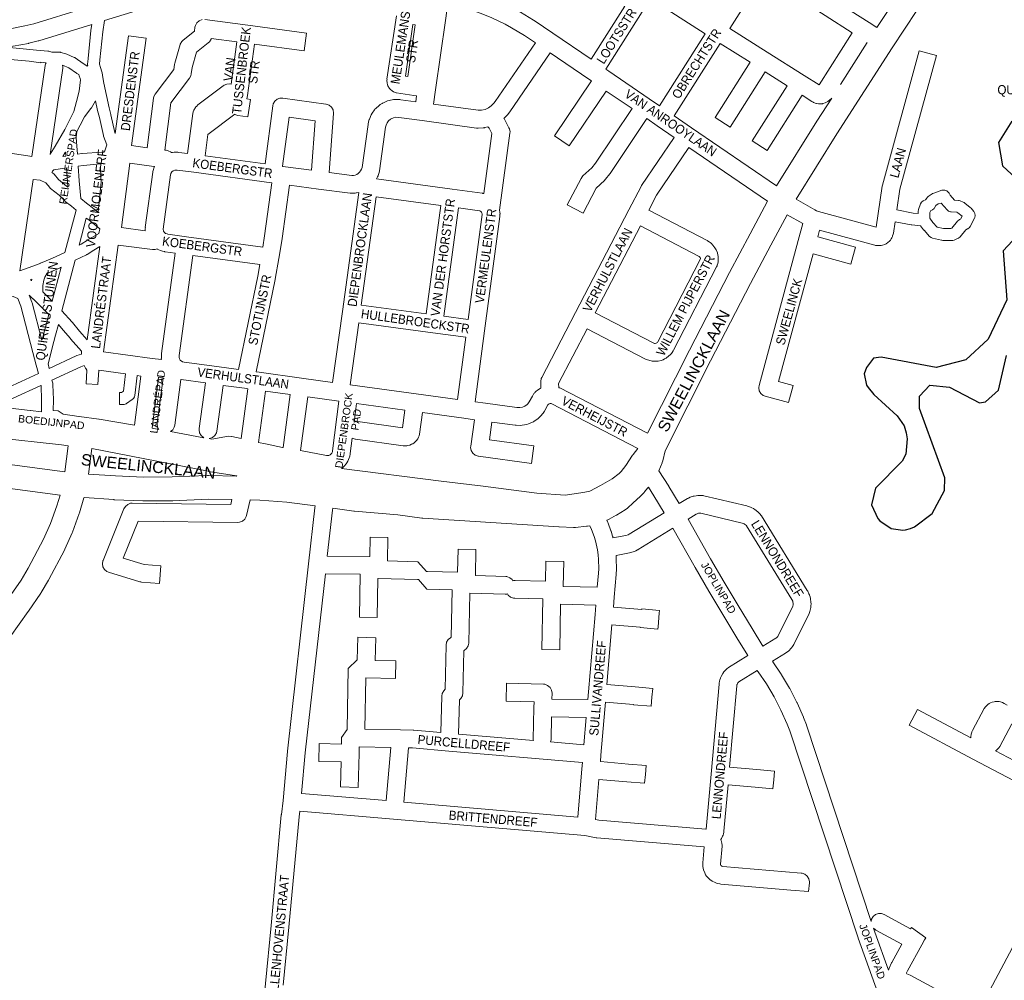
# Model space of a CAD drawing. Header units: metres. Extents: x 123817 to 142006, y 393105 to 406084.
# Tile 107 of 138: x 134650 to 135481, y 398729 to 399539. Entities that reach past the tile are written whole.
import ezdxf
from ezdxf.enums import TextEntityAlignment as Align

# ---------------------------------------------------------------- set-up
doc = ezdxf.new("R2010")
doc.units = ezdxf.units.M
doc.header["$MEASUREMENT"] = 0
doc.styles.add('Style-Arial', font='arial.ttf')

msp = doc.modelspace()

# ---------------------------------------------------------------- linework, layer by layer
at = {"color": 40, "linetype": 'Continuous', "lineweight": 0, "flags": 128}
for points in [[(135373.57, 399532.71), (135421.87, 399605.74), (135422.02, 399605.96), (135432.69, 399621.19), (135435.95, 399626.29), (135457.44, 399659.92), (135472.58, 399689.11)], [(135305.31, 399387.95), (135339.77, 399443.13), (135386.24, 399515.62), (135438.48, 399594.59), (135448.73, 399609.24)], [(135365.38, 399520.14), (135354, 399502.38), (135342.75, 399484.84)], [(135288.85, 399399.35), (135322.84, 399453.78), (135322.9, 399453.88), (135335.38, 399473.33)], [(135179.84, 399190.54), (135215.29, 399260.66), (135215.33, 399260.75), (135249.2, 399326.08), (135249.24, 399326.16), (135266.44, 399358.68), (135266.46, 399358.73), (135281.27, 399386.37)], [(135297.83, 399374.94), (135284.1, 399349.31), (135266.94, 399316.84), (135233.11, 399251.59), (135194.8, 399175.8), (135192.78, 399167.19), (135192.44, 399166.05), (135192.31, 399165.71), (135189.56, 399158.95)], [(134688.38, 399158.13), (134618.31, 399167.34), (134618.41, 399167.57), (134623.06, 399177.6), (134626.3, 399183.62), (134628.64, 399187.01), (134685.61, 399180.7), (134691.25, 399180.01), (134688.38, 399158.13)], [(134754.76, 399153.55), (134730.94, 399154.54), (134708.29, 399156.14), (134711.1, 399177.59), (134809.39, 399158.5), (134809.56, 399158.47), (134809.66, 399158.45), (134833.3, 399154.54), (134833.43, 399154.51), (134809.46, 399154.98), (134808.83, 399154.98), (134778.83, 399153.69), (134754.76, 399153.55)], [(135171.73, 399177.85), (135167.78, 399172.63), (135167.72, 399172.52), (135167.38, 399172.06), (135161.69, 399163.36), (135157.59, 399158.28), (135155.92, 399156.51), (135150.24, 399152.27), (135140.31, 399146.45), (135131.19, 399141.85), (135127.19, 399140.97), (135127.19, 399140.97), (135127.19, 399140.97), (135123.75, 399140.22), (135110.55, 399138.43), (135086.55, 399140.01), (135041.41, 399145.91), (135041.3, 399145.93), (135005.98, 399150.15), (134921.85, 399160.83)], [(134610.16, 399148.24), (134684.32, 399138.49), (134681.65, 399129.34), (134676.15, 399114.42), (134670.27, 399101.11), (134657.39, 399076.74), (134651.34, 399066.78), (134641.13, 399051.84)], [(135180.65, 399145.06), (135180.28, 399144.58), (135180, 399144.23), (135179.96, 399144.18), (135177.34, 399141.1), (135176.99, 399140.72), (135174.18, 399137.74), (135173.63, 399137.2), (135167.79, 399131.9), (135163.04, 399127.33), (135161.19, 399125.93), (135153.83, 399121.58), (135153.75, 399121.53), (135153.53, 399121.41), (135147.49, 399118.12), (135146.52, 399117.66), (135145.64, 399117.29)], [(134829.33, 399134.59), (134809.37, 399134.98), (134779.5, 399133.7), (134779.13, 399133.69), (134754.64, 399133.54), (134754.17, 399133.55), (134729.96, 399134.56), (134729.68, 399134.58), (134704.52, 399136.35), (134704.49, 399136.24), (134704.43, 399136.03), (134700.76, 399123.42), (134700.55, 399122.79), (134700.54, 399122.76), (134694.81, 399107.21), (134694.57, 399106.62), (134688.42, 399092.7), (134688.11, 399092.07), (134674.93, 399067.14), (134674.64, 399066.62), (134668.3, 399056.17), (134668.01, 399055.72), (134657.57, 399040.45), (134657.42, 399040.25), (134642.07, 399018.95)], [(134844.64, 399134.29), (134852.76, 399134.14), (134875.56, 399132.4), (134899.45, 399129.5)], [(135131.27, 399112.61), (135129.32, 399112.22), (135129.11, 399112.18), (135128.38, 399112.08), (135119.1, 399111.14), (135117.59, 399111.1), (135105.29, 399111.73), (135105.17, 399111.73), (134990.37, 399118.94), (134989.61, 399119.01), (134969.39, 399121.86), (134932.84, 399124.86), (134932.23, 399124.93), (134914.32, 399127.52)]]:
    msp.add_lwpolyline(points, dxfattribs=at)
at = {"color": 9, "linetype": 'Continuous', "lineweight": 0, "flags": 128}
for points in [[(135132.34, 399506.09), (135100.01, 399528.14), (135099.98, 399528.16), (135099.98, 399528.17), (135084.25, 399538.77), (135083.89, 399539), (135072.75, 399545.63), (135072.67, 399545.68), (135072.45, 399545.8), (135066.73, 399548.85), (135066.42, 399549.01), (135054.72, 399554.58), (135054.34, 399554.74), (135053.27, 399555.18), (135082.3, 399600.79), (135135.83, 399566.75), (135160.74, 399550.92), (135132.34, 399506.09)], [(134841.7, 399575.45), (134721.83, 399538.65)], [(135324.69, 399484.37), (135312, 399492.33), (135280.84, 399512.1), (135280.84, 399512.1), (135249.34, 399532.1), (135277.43, 399576.28), (135329.81, 399542.84), (135329.81, 399542.84), (135352.56, 399528.33), (135324.69, 399484.37)], [(135190.01, 399466.76), (135181.47, 399472.59), (135181.47, 399472.59), (135181.47, 399472.59), (135147.29, 399495.9), (135147.29, 399495.9), (135147.29, 399495.9), (135144.74, 399497.64), (135177.41, 399549.21), (135177.41, 399549.21), (135177.41, 399549.21), (135182.46, 399557.18), (135228.64, 399527.51), (135190.01, 399466.76)], [(134704.08, 399548.89), (134662.13, 399536.02), (134654.54, 399534.17), (134642.2, 399531.81)], [(135036.97, 399462.99), (134999.31, 399468.14), (135001.06, 399480.38), (135009.41, 399538.79), (135009.41, 399538.79), (135009.41, 399538.79), (135011.44, 399553), (135015.61, 399552.1), (135027.65, 399548.74), (135039.48, 399544.63), (135048.46, 399540.95), (135059.82, 399535.54), (135065.23, 399532.65), (135076.04, 399526.22), (135085.34, 399519.94), (135051.49, 399470.31), (135050.4, 399468.88), (135048.15, 399466.68), (135045.66, 399465), (135044.12, 399464.33), (135042.91, 399463.8), (135039.98, 399463.13), (135036.97, 399462.99)], [(135344.21, 399551.45), (135366.93, 399536.95), (135366.93, 399536.95), (135366.93, 399536.95), (135373.57, 399532.71)], [(134806.48, 399539.49), (134842.8, 399534.66), (134892.19, 399528.1), (134890.22, 399513.23), (134848.25, 399518.81), (134842.39, 399475.59), (134842.39, 399475.59), (134842.39, 399475.59), (134841.99, 399472.63), (134845.01, 399472.16), (134842.69, 399457.34), (134834.37, 399458.64), (134834.22, 399458.66), (134831.78, 399459.55), (134831.72, 399459.6), (134809.05, 399442.51), (134806.6, 399424.54), (134857.21, 399417.76), (134863.7, 399466.77), (134864.09, 399468.35), (134865.39, 399470.61), (134867.39, 399472.28), (134869.83, 399473.17), (134872.17, 399473.21), (134908.58, 399468.13), (134908.84, 399468.08), (134911.29, 399467.19), (134913.28, 399465.52), (134914.59, 399463.26), (134915.04, 399460.7), (134915.02, 399460.16), (134911.44, 399410.52), (134930.4, 399408.03), (134931.88, 399408.09), (134933.32, 399408.41), (134934.68, 399408.97), (134935.92, 399409.76), (134937.01, 399410.75), (134937.91, 399411.91), (134938.6, 399413.22), (134939.05, 399414.62), (134944.12, 399451.04), (134944.23, 399451.63), (134944.82, 399454.3), (134945.1, 399455.25), (134945.26, 399455.65), (134946.71, 399459.03), (134947.51, 399460.44), (134949.66, 399463.43), (134950.01, 399463.87), (134950.75, 399464.64), (134953.49, 399467.09), (134954.47, 399467.83), (134956.02, 399468.82), (134956.3, 399468.99), (134957.1, 399469.39), (134960.48, 399470.84), (134962.04, 399471.31), (134965.65, 399472), (134965.75, 399472.02), (134967.27, 399472.13), (134970.95, 399472.02), (134971.76, 399471.95), (134984.45, 399470.19), (134985.15, 399475.11), (134982.87, 399475.44), (134982.83, 399475.45), (134982.82, 399475.45), (134968.17, 399477.7), (134968, 399477.73), (134965.56, 399478.62), (134964.4, 399479.44), (134963.04, 399480.62), (134962.2, 399481.48), (134960.89, 399483.73), (134960.67, 399484.46), (134960.23, 399486.21), (134960, 399488.05), (134960.19, 399489.15), (134960.08, 399489.15), (134968.02, 399542.67)], [(134711.15, 399535.37), (134666.32, 399521.61), (134665.9, 399521.49), (134657.91, 399519.55), (134657.54, 399519.47), (134644.79, 399517.03), (134644.69, 399517.01), (134644.34, 399516.96), (134638.72, 399516.24)], [(134730.9, 399443.51), (134742.13, 399525.86), (134757, 399523.83), (134744.64, 399433.24), (134757.86, 399431.46), (134763.1, 399473.11), (134763.49, 399474.74), (134764.57, 399476.71), (134780.36, 399497.48), (134780.85, 399501.56), (134781.08, 399502.73), (134785.55, 399518.4), (134785.71, 399518.91), (134787.02, 399521.16), (134788.13, 399522.24), (134797.61, 399529.68), (134798.05, 399533.04), (134798.44, 399534.62), (134799.74, 399536.87), (134801.74, 399538.55), (134804.19, 399539.44)], [(134977.64, 399491.42), (134975.63, 399491.73), (134982.08, 399535.24), (134984.02, 399534.95), (134977.64, 399491.42)], [(134791.74, 399426.53), (134784.5, 399427.5), (134783.54, 399427.56), (134780.45, 399427.58), (134779.11, 399427.46), (134779, 399427.44), (134778.36, 399427.32), (134777.42, 399428.01), (134776.16, 399428.59), (134775.01, 399429), (134773.82, 399429.31), (134773.52, 399429.35), (134772.73, 399429.46), (134777.73, 399469.24), (134793.54, 399490.03), (134794.61, 399492), (134795.01, 399493.68), (134795.67, 399499.19), (134799.31, 399511.95), (134809.27, 399519.77), (134810.38, 399520.85), (134811.69, 399523.1), (134811.82, 399523.65), (134833.38, 399520.78), (134828.54, 399485.03), (134827.37, 399485.19), (134825.07, 399485.14), (134822.62, 399484.25), (134821.83, 399483.72), (134800.65, 399467.61), (134799.57, 399466.61), (134798.61, 399465.52), (134798.48, 399465.37), (134797.17, 399463.12), (134797.13, 399462.99), (134796.66, 399461.61), (134796.32, 399460.18), (134794.61, 399447.63), (134794.61, 399447.63), (134794.61, 399447.63), (134791.74, 399426.53)], [(135335.38, 399473.33), (135335.13, 399473.06), (135333.87, 399471.71), (135332.14, 399470.33), (135331.55, 399470.02), (135329.75, 399469.18), (135327.89, 399468.6), (135327.59, 399468.55), (135326.6, 399468.42), (135324.36, 399468.45), (135322.4, 399468.78), (135322.33, 399468.79), (135319.89, 399469.68), (135319.65, 399469.83), (135318.59, 399470.49), (135318.59, 399470.49), (135318.59, 399470.49), (135310.34, 399475.67), (135280.83, 399429.08), (135268.16, 399437.1), (135297.65, 399483.67), (135279.14, 399495.42), (135249.62, 399448.81), (135236.95, 399456.84), (135266.48, 399503.46), (135241.29, 399519.44), (135202.41, 399458.31), (135217.15, 399448.25), (135288.85, 399399.35)], [(135342.75, 399484.84), (135365.2, 399520.26), (135365.38, 399520.14)], [(134672.57, 399503.02), (134672.06, 399502.14), (134671.69, 399500.66), (134660.41, 399423.95), (134656.96, 399424.47), (134611.73, 399431.2), (134623.03, 399507.66)], [(135072.35, 399212.17), (135074.44, 399212.56), (135076.4, 399213.39), (135078.3, 399214.73), (135078.92, 399215.33), (135079.6, 399216.15), (135080.2, 399217.06), (135082.78, 399221.97), (135083.34, 399222.88), (135084.17, 399224.03), (135084.5, 399224.46), (135084.85, 399224.84), (135085.83, 399225.86), (135087.05, 399226.88), (135089.39, 399228.45), (135089.82, 399228.72), (135090.02, 399228.81), (135089.88, 399233.97), (135089.88, 399234.16), (135090.33, 399236.73), (135090.83, 399237.6), (135090.72, 399237.62), (135119.15, 399292.34), (135119.15, 399292.34), (135164.15, 399378.97), (135164.15, 399378.98), (135164.16, 399378.99), (135174.48, 399398.71), (135174.92, 399399.45), (135202.51, 399440.08), (135187.96, 399450.01), (135187.96, 399450.01), (135179.26, 399455.94), (135148.35, 399409.8), (135148.04, 399409.38), (135144.52, 399404.84), (135144.34, 399404.62), (135143.63, 399403.88), (135136.53, 399397.45), (135125.54, 399376.35), (135112.24, 399383.28), (135123.85, 399405.57), (135124.75, 399406.93), (135125.46, 399407.67), (135133.07, 399414.56), (135136.03, 399418.37), (135166.87, 399464.39), (135145.06, 399479.26), (135113.88, 399433.15), (135101.46, 399441.55), (135132.67, 399487.72), (135130.3, 399489.33), (135130.3, 399489.33), (135130.3, 399489.33), (135097.75, 399511.53), (135063.77, 399461.7), (135063.54, 399461.38), (135062, 399459.35), (135061.78, 399459.08), (135061.28, 399458.54), (135058.84, 399456.15), (135058.91, 399456.04), (135063.07, 399448.26), (135063.51, 399447.29), (135063.96, 399444.72), (135063.89, 399443.72), (135055.12, 399378.76), (135055.4, 399376.98), (135055.5, 399375.8), (135055.48, 399375.33), (135055.39, 399373.92), (135055.34, 399373.39), (135042.48, 399277.05), (135034.47, 399217.08), (135043.32, 399215.87), (135069.82, 399212.25), (135072.35, 399212.17)], [(135305.31, 399387.95), (135321.13, 399379.08), (135322.67, 399378.33), (135324.36, 399377.75), (135373.01, 399364.45), (135378.06, 399398.97), (135378.24, 399399.86), (135409.2, 399513.13), (135423.67, 399509.17), (135392.83, 399396.34), (135390.29, 399378.96)], [(134686.34, 399501.09), (134686.61, 399499.57), (134686.53, 399498.48), (134675.85, 399425.83)], [(134896.55, 399412.49), (134872.36, 399415.72), (134872.07, 399415.76), (134877.58, 399457.31), (134899.55, 399454.24), (134896.55, 399412.49)], [(135041.87, 399392.74), (135048.7, 399443.32), (135046.25, 399447.91), (135045.18, 399448.93), (135042.69, 399448.36), (135042.3, 399448.28), (135041.34, 399448.17), (135036.96, 399447.98), (135035.61, 399448.04), (134989.8, 399454.3), (134989.79, 399454.3), (134989.78, 399454.3), (134970.1, 399457.04), (134967.64, 399457.11), (134965.63, 399456.73), (134963.56, 399455.84), (134963.04, 399455.51), (134961.36, 399454.01), (134960.16, 399452.34), (134959.31, 399450.37), (134958.94, 399448.68), (134953.82, 399411.91), (134953.53, 399410.65), (134952.68, 399408), (134952.59, 399407.73), (134952.18, 399406.8), (134951.32, 399405.17), (135015.01, 399396.52), (135015.01, 399396.52), (135015.01, 399396.52), (135040.37, 399393.05), (135040.65, 399393), (135040.93, 399392.95), (135041.87, 399392.74)], [(135281.27, 399386.37), (135214.9, 399431.63), (135187.57, 399391.38), (135180.94, 399378.71), (135230.18, 399353.21), (135230.49, 399353.04), (135230.7, 399352.91), (135232.04, 399352.08), (135232.94, 399351.42), (135234.02, 399350.5), (135234.89, 399349.62), (135235.11, 399349.35), (135236.82, 399347.11), (135237.85, 399345.27), (135238.87, 399342.64), (135238.93, 399342.49), (135239.28, 399341.11), (135239.51, 399339.71), (135239.6, 399338.53), (135239.59, 399338.12), (135239.43, 399335.3), (135239.18, 399333.74), (135238.81, 399332.37), (135238.62, 399331.79), (135238.23, 399330.9), (135201.83, 399260.66), (135201.53, 399260.14), (135200.71, 399258.82), (135200.09, 399257.97), (135200.05, 399257.92), (135199.14, 399256.85), (135197.98, 399255.75), (135195.74, 399254.04), (135194.94, 399253.5), (135194.38, 399253.22), (135193.11, 399252.61), (135191.61, 399252.09), (135188.86, 399251.45), (135188.47, 399251.37), (135186.75, 399251.27), (135183.94, 399251.43), (135183.05, 399251.53), (135181.86, 399251.84), (135179.2, 399252.77), (135178.23, 399253.19), (135129, 399278.77), (135104.93, 399232.42), (135105.01, 399229.2), (135105.48, 399229), (135105.96, 399228.77), (135179.84, 399190.54)], [(134756.21, 399361.38), (134736.09, 399364.09), (134743.19, 399418.3), (134763.36, 399415.59), (134763.86, 399415.52), (134763.34, 399414.09), (134763.06, 399413.1), (134762.69, 399411.4), (134762.6, 399410.84), (134756.2, 399364.13), (134756.31, 399364.13), (134756.13, 399363.11), (134756.14, 399362.7), (134756.21, 399361.38)], [(134855.24, 399347.68), (134790.9, 399356.39), (134775.31, 399358.51), (134774.54, 399358.67), (134773.32, 399359.21), (134772.43, 399359.93), (134771.6, 399361.05), (134771.56, 399361.13), (134771.16, 399362.71), (134771.16, 399362.81), (134777.42, 399408.53), (134777.62, 399409.46), (134777.72, 399409.74), (134778.56, 399411.14), (134778.63, 399411.21), (134779.74, 399412.04), (134781.02, 399412.56), (134781.11, 399412.57), (134782.99, 399412.57), (134797.16, 399410.67), (134797.16, 399410.67), (134797.16, 399410.67), (134862.66, 399401.89), (134862.66, 399401.89), (134862.66, 399401.89), (134862.92, 399401.86), (134856.84, 399357.07), (134855.24, 399347.68)], [(134650.26, 399327.56), (134661.62, 399404.71)], [(134914.29, 399233.52), (134922.5, 399293.23), (134936.24, 399393.69), (134934.45, 399393.3), (134934.15, 399393.24), (134933.16, 399393.13), (134930.38, 399393.02), (134929.09, 399393.08), (134902.48, 399396.57), (134902.46, 399396.57), (134902.46, 399396.57), (134877.79, 399399.87), (134871.68, 399354.92), (134871.65, 399354.67), (134868.81, 399338.02), (134868.81, 399338.02), (134868.81, 399338.02), (134865.81, 399320.45), (134865.76, 399320.2), (134849.8, 399242.32), (134852.31, 399241.98), (134852.31, 399241.98), (134852.31, 399241.98), (134887.95, 399237.12), (134887.95, 399237.12), (134887.95, 399237.12), (134914.29, 399233.52)], [(134993.31, 399291.23), (134938.38, 399298.64), (134950.89, 399390.1), (135005.57, 399382.66), (134993.31, 399291.23)], [(135028.6, 399286.48), (135008.18, 399289.23), (135020.43, 399380.64), (135038.05, 399378.22), (135038.46, 399378.13), (135039.31, 399377.75), (135039.96, 399377.18), (135040.29, 399376.46), (135040.46, 399375.43), (135040.44, 399375.11), (135028.6, 399286.48)], [(135388.84, 399369.05), (135387.44, 399359.48), (135387.21, 399358.41), (135386.79, 399357.02), (135386.65, 399356.61), (135386.05, 399355.34), (135385.54, 399354.48), (135384.84, 399353.49), (135384.11, 399352.74), (135382.64, 399351.41), (135381.37, 399350.49), (135380.07, 399349.9), (135378.19, 399349.25), (135377.04, 399348.95), (135375.24, 399348.85), (135373.25, 399348.98), (135372.45, 399349.08), (135371.78, 399349.23), (135325.05, 399362.01), (135323.53, 399356.4), (135355.38, 399347.59), (135351.38, 399333.13), (135319.61, 399341.92), (135290.48, 399234.31), (135302.91, 399230.94), (135298.99, 399216.46), (135279.33, 399221.79), (135277.54, 399222.53), (135275.54, 399224.21), (135274.24, 399226.46), (135273.78, 399229.03), (135274.14, 399231.04), (135274.05, 399230.99), (135307.1, 399353.12), (135311.01, 399367.56), (135297.83, 399374.94)], [(135186.51, 399266.31), (135185.83, 399266.34), (135184.67, 399266.75), (135135.91, 399292.08), (135174.01, 399365.41), (135223.02, 399340.02), (135223.63, 399339.64), (135223.67, 399339.61), (135224.25, 399338.85), (135224.56, 399338.05), (135224.51, 399337.02), (135188.65, 399267.83), (135188.28, 399267.23), (135188.24, 399267.19), (135187.34, 399266.5), (135186.51, 399266.31)], [(134769.86, 399252.67), (134769.73, 399253.68), (134769.75, 399253.74), (134769.74, 399253.74), (134769.76, 399256.83), (134769.83, 399257.79), (134781.45, 399342.54), (134773.01, 399343.68), (134772.71, 399343.73), (134772.44, 399343.78), (134770.64, 399344.17), (134769.17, 399344.65), (134766.34, 399345.9), (134766.13, 399346.01), (134764.53, 399345.49), (134762.23, 399345.44), (134733.29, 399349.33), (134720.94, 399259.34), (134761.95, 399253.73), (134769.86, 399252.67)], [(134717.97, 399348.02), (134707.19, 399269.48)], [(134834.91, 399244.36), (134816.51, 399246.87), (134788.89, 399250.63), (134787.59, 399250.94), (134787.39, 399251.02), (134786.03, 399251.93), (134785.75, 399252.21), (134785.72, 399252.24), (134785.03, 399253.49), (134784.74, 399254.6), (134784.75, 399256.23), (134796.31, 399340.52), (134852.71, 399332.89), (134851.04, 399323.09), (134834.91, 399244.36)], [(135019.61, 399219.12), (134984.76, 399223.88), (134929.16, 399231.49), (134936.34, 399283.78), (134998.74, 399275.37), (134998.74, 399275.37), (134998.75, 399275.37), (135026.62, 399271.61), (135019.61, 399219.12)], [(134752.44, 399238.82), (134747.22, 399197.39), (134717.28, 399202.33), (134717.13, 399202.35), (134700.32, 399204.78), (134700.24, 399204.8), (134686.81, 399206.58), (134682.83, 399209.44)], [(134767.72, 399193.79), (134762.02, 399194.83), (134767.44, 399237.86), (134771.29, 399237.34), (134766.19, 399199.31), (134766.13, 399198.32), (134766.58, 399195.75), (134767.72, 399193.79)], [(134805.64, 399186.86), (134805.36, 399186.96), (134803.36, 399188.64), (134802.06, 399190.89), (134801.61, 399193.46), (134801.68, 399194.49), (134807.03, 399233.02), (134786.51, 399235.82), (134786.23, 399235.86), (134781.06, 399197.32), (134780.68, 399195.75), (134779.37, 399193.5), (134777.57, 399191.99), (134805.64, 399186.86)], [(134812.23, 399185.66), (134809.96, 399186.07), (134810.41, 399186.07), (134812.86, 399186.96), (134814.86, 399188.64), (134816.16, 399190.89), (134816.54, 399192.43), (134821.9, 399230.99), (134839.83, 399228.54), (134839.83, 399228.54), (134839.83, 399228.54), (134842.86, 399228.13), (134837.17, 399186.13), (134829.16, 399187.92), (134828.83, 399187.98), (134826.3, 399188), (134812.23, 399185.66)], [(134872.41, 399178.6), (134871.86, 399178.7), (134857.65, 399181.56), (134851.86, 399182.85), (134857.72, 399226.1), (134878.49, 399223.27), (134872.41, 399178.6)], [(134909.74, 399171.85), (134909.22, 399171.9), (134887.18, 399175.91), (134893.35, 399221.24), (134919.62, 399217.66), (134914.28, 399175.64), (134914.16, 399175.05), (134913.59, 399173.7), (134913.4, 399173.43), (134912.31, 399172.42), (134912.27, 399172.4), (134911.04, 399171.96), (134909.74, 399171.85)], [(134629.25, 399212.84), (134642.09, 399211.67), (134642.18, 399211.66), (134659.11, 399209.9), (134659.21, 399209.89), (134668.56, 399208.78)], [(135171.73, 399177.85), (135099.31, 399215.32), (135098.74, 399215.56), (135098.54, 399215.62), (135097.74, 399215.69), (135096.86, 399215.41), (135096.07, 399214.87), (135096.02, 399214.82), (135095.82, 399214.54), (135093.31, 399209.76), (135092.93, 399209.11), (135091.89, 399207.55), (135091.42, 399206.9), (135090.23, 399205.46), (135090.19, 399205.42), (135089.68, 399204.87), (135088.34, 399203.56), (135087.42, 399202.8), (135084.36, 399200.65), (135083.8, 399200.29), (135082.96, 399199.88), (135079.52, 399198.43), (135077.99, 399197.97), (135074.31, 399197.28), (135074.24, 399197.27), (135072.72, 399197.16), (135068.99, 399197.27), (135068.19, 399197.33), (135048.72, 399199.99), (135046.68, 399185), (135084.15, 399179.92), (135082.13, 399165.05), (135037.22, 399171.15), (135036.93, 399171.19), (135034.48, 399172.08), (135032.48, 399173.76), (135031.18, 399176.01), (135030.73, 399178.58), (135030.93, 399179.69), (135030.8, 399179.59), (135033.86, 399202.03), (135025.03, 399203.24), (134990.14, 399208.01), (134987.62, 399189.85), (134987.24, 399188.32), (134986.82, 399187.39), (134986.02, 399185.86), (134985.12, 399184.53), (134984.42, 399183.8), (134983.13, 399182.63), (134981.84, 399181.69), (134980.93, 399181.24), (134979.32, 399180.58), (134977.79, 399180.14), (134976.78, 399180.03), (134975.04, 399179.96), (134973.74, 399180.03), (134933.5, 399185.51), (134933.21, 399185.55), (134930.77, 399186.44), (134929.12, 399173.49), (134929.04, 399172.97), (134928.72, 399171.38), (134928.41, 399170.28), (134928.28, 399169.94), (134927.11, 399167.14), (134926.33, 399165.73), (134925.61, 399164.71), (134925.21, 399164.14), (134924.82, 399163.63), (134924.14, 399162.93), (134921.9, 399160.87), (134921.85, 399160.83)], [(134973.22, 399195.24), (134975.28, 399210.04), (134934.48, 399215.62), (134932.5, 399200.07), (134933.21, 399200.33), (134935.52, 399200.37), (134973.22, 399195.24)], [(134844.64, 399134.29), (134841.7, 399121.2), (134841.43, 399120.28), (134840.13, 399118.02), (134838.13, 399116.35), (134835.68, 399115.46), (134834.27, 399115.35), (134750.14, 399116.55), (134737.5, 399085.27), (134755.19, 399079.93), (134769.42, 399078.67), (134768.09, 399063.73), (134753.09, 399065.06), (134752.45, 399065.14), (134751.59, 399065.35), (134725.3, 399073.29), (134723.72, 399073.97), (134721.72, 399075.64), (134720.42, 399077.9), (134719.97, 399080.47), (134720.42, 399083.03), (134720.58, 399083.31), (134720.52, 399083.27), (134738.16, 399126.93), (134739.37, 399128.94), (134741.36, 399130.62), (134743.81, 399131.51), (134745.22, 399131.62), (134828.4, 399130.43), (134829.33, 399134.59)], [(135206.7, 399131.22), (135213.66, 399135.46), (135213.81, 399135.55), (135214.49, 399135.9), (135216.01, 399136.58), (135216.85, 399136.9), (135218.45, 399137.4), (135219.32, 399137.62), (135220.96, 399137.92), (135221.03, 399137.93), (135222.3, 399138.05), (135225.64, 399138.06), (135226.97, 399137.95), (135227.39, 399137.86), (135263.64, 399129.29), (135264.34, 399129.09), (135266.83, 399128.23), (135267.89, 399127.78), (135269.37, 399127), (135269.64, 399126.85), (135270.5, 399126.27), (135273.13, 399124.22), (135274.11, 399123.3), (135275.23, 399122.06), (135275.38, 399121.88), (135276.02, 399120.99), (135314.77, 399057.97), (135315.1, 399057.38), (135316.2, 399055.16), (135316.53, 399054.39), (135316.62, 399054.14), (135317.14, 399052.55), (135317.43, 399051.23), (135317.88, 399047.93), (135317.95, 399046.92), (135317.94, 399046.58), (135317.86, 399044.91), (135317.68, 399043.58), (135316.94, 399040.33), (135316.67, 399039.43), (135316.35, 399038.67), (135303.59, 399012.95), (135303.28, 399012.37), (135302.21, 399010.63), (135301.56, 399009.72), (135301.23, 399009.35), (135299.1, 399007.12), (135298, 399006.18), (135296.73, 399005.28), (135296.33, 399005.02), (135285.37, 398998.3)], [(134794.28, 398681.21), (134808.48, 398686), (134808.51, 398685.92), (134823.43, 398691.76), (134824.33, 398692.05), (134825.55, 398692.35), (134826.08, 398692.46), (134827.96, 398692.56), (134854.54, 398690.5), (134857.7, 398726.42), (134857.7, 398726.49), (134862.48, 398775.49), (134870.97, 398868.6), (134871, 398868.9), (134872.57, 398880.8), (134876.06, 398922.28), (134876.08, 398922.49), (134893.99, 399080.41), (134899.16, 399127.56), (134899.2, 399127.88), (134899.45, 399129.5)], [(134914.32, 399127.52), (134914.05, 399125.76), (134909.8, 399086.98), (134945.24, 399086.53), (134945.6, 399086.53), (134945.9, 399102.81), (134960.9, 399102.53), (134960.53, 399082.96), (134986.2, 399082.22), (134993.35, 399073.95), (134994.18, 399074.01), (135019.75, 399073.44), (135020.11, 399092.72), (135035.11, 399092.44), (135034.69, 399070.5), (135060.29, 399069.76), (135061.38, 399069.65), (135063.83, 399068.76), (135065.82, 399067.09), (135066.39, 399066.1), (135066.79, 399066.25), (135068.26, 399066.36), (135093.87, 399065.79), (135094.24, 399082.67), (135109.24, 399082.34), (135108.77, 399061.27), (135137.59, 399060.66), (135138.59, 399072.51), (135138.79, 399076.32), (135138.63, 399084.2), (135138.29, 399087.94), (135137.68, 399092.21), (135135.99, 399099.9), (135134.94, 399103.45), (135132.8, 399109.34), (135131.27, 399112.61)], [(135145.64, 399117.29), (135146.53, 399115.38), (135146.78, 399114.78), (135149.11, 399108.37), (135149.12, 399108.37), (135149.26, 399107.93), (135150.45, 399103.89), (135150.59, 399103.37), (135150.83, 399102.27), (135161.58, 399104.31), (135163.69, 399104.98), (135164.4, 399105.35), (135193.89, 399123.4)], [(135214.23, 399118.25), (135221.07, 399122.41), (135221.75, 399122.72), (135222.49, 399122.95), (135223.03, 399123.05), (135224.81, 399123.06), (135259.83, 399114.77), (135261.44, 399114.23), (135261.81, 399114.03), (135263.38, 399112.81), (135263.6, 399112.56), (135301.82, 399050.4), (135302.52, 399048.98), (135302.66, 399048.56), (135302.92, 399046.59), (135302.91, 399046.27), (135302.51, 399044.53), (135290.3, 399019.91), (135289.83, 399019.14), (135288.76, 399018.02), (135288.29, 399017.68), (135277.37, 399010.99)], [(135201.42, 399110.43), (135172.03, 399092.44), (135171.87, 399092.34), (135171.63, 399092.21), (135170.11, 399091.41), (135168.87, 399090.88), (135165.68, 399089.87), (135164.81, 399089.65), (135153.39, 399087.49), (135153.59, 399085.3), (135153.62, 399084.77), (135153.79, 399076.35), (135153.79, 399076.2), (135153.78, 399075.82), (135153.56, 399071.61), (135153.55, 399071.37), (135151.94, 399052.39), (135151.94, 399052.39), (135151.94, 399052.38), (135151.23, 399043.97), (135175.09, 399041.88), (135175.14, 399042.52), (135190.08, 399041.19), (135189.88, 399038.87), (135188.85, 399027.25), (135188.68, 399025.33), (135173.74, 399026.66), (135173.76, 399026.93), (135149.97, 399029.03), (135145.72, 398978.77), (135169.43, 398976.72), (135184.33, 398975.21), (135183.69, 398967.94), (135183.01, 398960.31), (135168.07, 398961.64), (135168.08, 398961.78), (135144.45, 398963.82), (135143.93, 398957.7), (135140.67, 398919.09), (135140.2, 398913.6), (135163.9, 398911.54), (135178.84, 398910.21), (135178.18, 398902.76), (135177.52, 398895.31), (135162.58, 398896.6), (135138.94, 398898.66), (135136.08, 398864.8), (135138.94, 398864.27), (135229.28, 398856.75), (135229.51, 398856.77), (135233.6, 398902.92), (135240.36, 398979.07), (135240.43, 398979.66), (135240.75, 398981.52), (135241, 398982.57), (135241.48, 398984.04), (135241.57, 398984.31), (135242.05, 398985.37), (135243.54, 398988.08), (135244.37, 398989.27), (135244.69, 398989.64), (135246.83, 398991.87), (135248.3, 398993.07), (135264.6, 399003.13)], [(134959.37, 398880.69), (134963.25, 398925.58), (134936.68, 398926.21), (134936.55, 398920.54), (134936.55, 398920.54), (134936.55, 398920.54), (134935.9, 398891.92), (134920.9, 398892.27), (134921.38, 398913.39), (134902.59, 398913.82), (134902.93, 398928.81), (134921.73, 398928.38), (134921.85, 398934.06), (134926.42, 398940.68), (134927.46, 398992.07), (134935.11, 398999.41), (134935.59, 399018.47), (134950.59, 399018.09), (134950.11, 398999.03), (134967.64, 398998.59), (134967.26, 398983.6), (134942.3, 398984.23), (134941.43, 398941.1), (134971.58, 398940.38), (134982.34, 398940.13), (134982.8, 398940.1), (135005.63, 398938.15), (135006.37, 398968.71), (135006.82, 398971.09), (135008.12, 398973.35), (135008.22, 398973.46), (135009.24, 398974.63), (135010, 399011.82), (135010.45, 399014.23), (135011.75, 399016.49), (135013.75, 399018.16), (135014.04, 399018.33), (135014.19, 399018.4), (135015.09, 399058.54), (134993.84, 399059.02), (134986.65, 399067.29), (134985.77, 399067.23), (134952.68, 399068.18), (134952.45, 399068.21), (134951.83, 399035.24), (134936.83, 399035.52), (134937.51, 399071.63), (134908.13, 399072), (134891, 398920.91), (134888.13, 398886.82), (134959.37, 398880.69)], [(135083.66, 398931.48), (135083.53, 398932.23), (135083.53, 398932.4), (135084.15, 398959.23), (135084.15, 398959.23), (135084.15, 398959.23), (135084.26, 398964.13), (135060.72, 398964.67), (135061.07, 398979.67), (135092.1, 398978.95), (135093.23, 398978.84), (135095.68, 398977.95), (135097.68, 398976.27), (135098.98, 398974.02), (135099.43, 398971.45), (135099.43, 398971.28), (135099.32, 398966.43), (135129.58, 398965.94), (135130.14, 398972.57), (135135.65, 399037.79), (135135.65, 399037.79), (135135.65, 399037.79), (135136.32, 399045.69), (135106.54, 399046.31), (135105.92, 399008.03), (135090.92, 399008.28), (135091.61, 399050.84), (135067.93, 399051.37), (135066.79, 399051.48), (135064.35, 399052.37), (135062.35, 399054.04), (135061.78, 399055.03), (135061.38, 399054.88), (135059.86, 399054.77), (135030.03, 399055.62), (135029.09, 399013.63), (135028.64, 399011.23), (135027.34, 399008.97), (135025.34, 399007.3), (135025.05, 399007.13), (135024.9, 399007.06), (135024.18, 398971.6), (135023.73, 398969.18), (135022.43, 398966.93), (135022.33, 398966.81), (135021.3, 398965.63), (135020.6, 398936.87), (135083.66, 398931.48)], [(135272.59, 398990.44), (135257.01, 398980.81), (135256.21, 398979.97), (135255.54, 398978.76), (135255.45, 398978.49), (135255.27, 398977.45), (135249.2, 398909.04), (135272.22, 398906.95), (135287.15, 398905.56), (135286.49, 398898.13), (135285.82, 398890.66), (135270.88, 398891.99), (135270.89, 398892.01), (135247.88, 398894.1), (135244.4, 398854.92), (135244.29, 398854.13), (135244, 398852.68), (135243.69, 398851.56), (135243.33, 398850.74), (135242.27, 398848.64), (135241.75, 398847.86), (135241.83, 398847.71), (135242.04, 398847.01), (135242.63, 398844.72), (135242.87, 398842.86), (135242.84, 398842.26), (135241.63, 398827.21), (135241.62, 398826.72), (135241.9, 398825.98), (135242.28, 398825.62), (135242.77, 398825.37), (135243.4, 398825.24), (135309.66, 398819.57), (135310.32, 398819.49), (135312.77, 398818.6), (135314.77, 398816.92), (135316.07, 398814.67), (135316.52, 398812.1), (135316.49, 398811.46), (135315.85, 398803.99), (135300.91, 398805.26), (135300.91, 398805.27), (135241.69, 398810.34), (135241.03, 398810.42), (135240.84, 398810.46), (135238.81, 398810.87), (135236.94, 398811.52), (135234.55, 398812.72), (135234.16, 398812.92), (135232.73, 398814), (135230.8, 398815.85), (135230.24, 398816.45), (135229.73, 398817.13), (135228.99, 398818.25), (135228.22, 398819.74), (135227.28, 398822.24), (135227.25, 398822.32), (135226.87, 398823.86), (135226.69, 398825.19), (135226.62, 398826.22), (135226.62, 398826.31), (135226.63, 398827.65), (135226.66, 398828.16), (135227.76, 398841.82), (135137.32, 398849.35), (135136.64, 398849.44), (135136.58, 398849.45), (135127.03, 398851.22), (134965.56, 398865.11), (134965.56, 398865.11), (134965.56, 398865.11), (134886.53, 398871.91), (134885.9, 398867.09), (134877.42, 398774.11), (134877.41, 398774.06), (134872.64, 398725.07)], [(135546.76, 398867.26), (135454.53, 398915.66), (135454.5, 398915.68), (135454.49, 398915.68), (135400.81, 398944.29), (135407.87, 398957.53), (135452.66, 398933.65), (135452.64, 398934.25), (135452.63, 398934.55), (135453.04, 398936.86), (135453, 398936.86), (135453.54, 398938.53), (135453.63, 398938.79), (135454.07, 398939.77), (135464.13, 398958.49), (135464.99, 398959.76), (135465.72, 398960.52), (135467.01, 398961.68), (135468.28, 398962.6), (135469.22, 398963.06), (135470.83, 398963.71), (135472.33, 398964.14), (135473.38, 398964.25), (135475.12, 398964.3), (135476.67, 398964.2), (135477.7, 398963.94), (135479.35, 398963.4), (135480.77, 398962.77), (135480.92, 398962.68), (135483.52, 398961.1)], [(135126.35, 398927.83), (135098.18, 398930.24), (135098.53, 398932.06), (135098.97, 398951.44), (135128.31, 398950.96), (135126.35, 398927.83)], [(135487.42, 398945.53), (135477.18, 398926.43), (135476.31, 398925.15), (135475.58, 398924.39), (135474.29, 398923.23), (135473.49, 398922.65), (135553.8, 398880.5)], [(135121.19, 398866.77), (134974.32, 398879.41), (134978.27, 398925.22), (134981.76, 398925.14), (135012.29, 398922.53), (135012.29, 398922.53), (135012.29, 398922.53), (135125.09, 398912.89), (135124.63, 398907.41), (135121.19, 398866.77)], [(135459.32, 398702.74), (135530.76, 398837.15)], [(135368.76, 398778.89), (135369.07, 398780.67), (135370.37, 398782.93), (135372.37, 398784.6), (135374.82, 398785.49), (135377.42, 398785.49), (135379.68, 398784.71), (135401.97, 398772.69), (135402.71, 398773.71), (135414.82, 398764.85), (135413.62, 398763.21), (135411.35, 398759.06), (135411.35, 398759.06), (135411.35, 398759.06), (135399.42, 398737.27), (135398.54, 398735.38), (135398.6, 398735.12), (135398.82, 398734.67), (135401.53, 398733.54), (135402.23, 398733.2), (135429.02, 398718.53)], [(135383.38, 398737.61), (135383.57, 398738.69), (135383.91, 398739.28), (135383.81, 398739.29), (135385.92, 398743.81), (135386.14, 398744.25), (135394.57, 398759.65), (135372.56, 398771.5), (135372.37, 398771.61), (135370.7, 398773.01)]]:
    msp.add_lwpolyline(points, dxfattribs=at)
at = {"color": 111, "linetype": 'Continuous', "lineweight": 0, "flags": 128}
for points in [[(134638.72, 399516.24), (134664.36, 399513.85), (134664.38, 399513.85), (134664.38, 399513.85), (134674, 399512.93), (134674.39, 399512.87), (134674.75, 399512.79), (134677.26, 399512.15), (134683.78, 399512.01), (134684.54, 399511.93), (134684.98, 399511.83), (134689.24, 399510.68), (134689.97, 399510.42), (134696.21, 399507.64), (134696.68, 399507.4), (134697.02, 399507.18), (134703.74, 399502.52), (134706.8, 399500.63), (134707.23, 399500.25), (134707.65, 399500.44), (134707.5, 399501.46), (134707.57, 399501.84), (134707.51, 399501.83), (134707.87, 399506.51), (134707.88, 399506.65), (134710.32, 399530.28), (134710.36, 399530.59), (134711.15, 399535.37)], [(134730.9, 399443.51), (134730.62, 399444.33), (134727.2, 399459.3), (134727.16, 399459.47), (134725.65, 399465.14), (134721.26, 399485.75), (134721.25, 399485.88), (134720.33, 399490.57), (134719.77, 399494.6), (134719.6, 399495.39), (134718.44, 399499.15), (134717.56, 399502.02), (134717.83, 399505.69), (134720.25, 399529.11), (134721.83, 399538.65)], [(134672.57, 399503.02), (134668.12, 399503.45), (134668.07, 399503.13), (134658.17, 399504.39), (134623.03, 399507.66)], [(134686.34, 399501.09), (134691.71, 399498.69), (134698.15, 399494.23), (134698.36, 399494.09), (134700.04, 399493.05), (134700.38, 399492.1), (134701.2, 399489.81), (134701.42, 399488.78), (134700.54, 399479.21), (134698.29, 399470.34), (134695.9, 399462.04), (134688.23, 399446.7), (134680.08, 399432.68), (134675.98, 399426.04), (134675.9, 399425.91), (134675.85, 399425.83)], [(134698.97, 399425.89), (134702.63, 399426.42), (134702.94, 399426.46), (134719.45, 399427.81), (134720.73, 399427.75), (134721.31, 399427.59), (134721.94, 399428.72), (134723.65, 399433.93), (134721.08, 399441.31), (134720.93, 399441.84), (134717.48, 399456.99), (134715.96, 399462.69), (134715.9, 399462.93), (134714.17, 399471.06), (134710.75, 399465.1), (134710.34, 399464.48), (134704.82, 399457.51), (134697.71, 399443.32), (134698.97, 399425.89)], [(134686.49, 399424.03), (134688.62, 399427.48), (134688.69, 399427.6), (134688.8, 399427.79), (134689.05, 399424.42), (134686.49, 399424.03)], [(134716.35, 399377.05), (134717.35, 399385.89), (134718.88, 399402.37), (134718.4, 399413.24), (134718.4, 399413.46), (134718.41, 399413.85), (134718.72, 399417.72), (134703.91, 399416.5), (134699.65, 399415.89), (134700.44, 399403.59), (134701.78, 399388.56), (134706.69, 399384.6), (134706.7, 399384.59), (134706.71, 399384.58), (134708.83, 399382.84), (134714.56, 399378.47), (134714.65, 399378.41), (134716.35, 399377.05)], [(134690.89, 399398.12), (134690.31, 399398.71), (134689.85, 399399.12), (134682.98, 399404.54), (134679.27, 399409.03), (134679.24, 399409.07), (134677.91, 399410.18), (134677.48, 399410.4), (134677.23, 399410.51), (134677.89, 399411.65), (134679.11, 399412.79), (134689.72, 399414.41), (134690.46, 399402.89), (134690.47, 399402.76), (134690.89, 399398.12)], [(134650.26, 399327.56), (134664.42, 399332.62), (134667.96, 399334.19), (134668.07, 399334.23), (134668.25, 399334.31), (134670.66, 399335.2), (134680.33, 399339.36), (134688.43, 399343.15), (134697.88, 399378.85), (134693.87, 399382.09), (134688.71, 399386.16), (134688.26, 399386.57), (134683.42, 399391.45), (134676.36, 399397.02), (134675.63, 399397.73), (134675.6, 399397.76), (134672.29, 399401.78), (134667.58, 399403.92), (134661.62, 399404.71)], [(135390.29, 399378.96), (135404.13, 399376.28), (135408.25, 399375.89), (135408.22, 399377.46), (135408.22, 399377.57), (135408.52, 399379.28), (135408.53, 399379.32), (135410.27, 399383.98), (135411.12, 399385.45), (135412.45, 399386.56), (135413.01, 399386.84), (135414.63, 399387.52), (135415.53, 399388.88), (135415.86, 399389.32), (135416.78, 399390.17), (135420.1, 399392.54), (135420.51, 399392.81), (135421.44, 399393.22), (135428.36, 399395.51), (135429.06, 399395.68), (135430.8, 399395.68), (135432.43, 399395.09), (135433.76, 399393.97), (135434.37, 399393.05), (135435.24, 399391.37), (135438.92, 399387.1), (135442.26, 399386.91), (135442.84, 399386.84), (135443.85, 399386.55), (135446.38, 399385.52), (135447, 399385.22), (135447.65, 399384.77), (135452.31, 399380.97), (135452.96, 399380.35), (135455.33, 399377.58), (135455.36, 399377.54), (135456.23, 399376.04), (135456.53, 399374.33), (135456.23, 399372.62), (135455.91, 399371.92), (135452.12, 399365.04), (135451.57, 399364.24), (135450.24, 399363.12), (135449.87, 399362.93), (135448.54, 399362.3), (135443.75, 399356.28), (135443.67, 399356.18), (135442.34, 399355.06), (135441.63, 399354.73), (135438.55, 399353.54), (135437.62, 399353.28), (135436.7, 399353.21), (135429.04, 399353.29), (135428.22, 399353.36), (135427.95, 399353.42), (135420.53, 399355.16), (135419.17, 399355.7), (135417.99, 399356.64), (135413.25, 399361.77), (135413.1, 399361.95), (135412.88, 399362.22), (135410.4, 399365.64), (135402.94, 399366.35), (135402.55, 399366.4), (135402.47, 399366.42), (135388.84, 399369.05)], [(135435.85, 399363.22), (135429.7, 399363.28), (135424.3, 399364.54), (135420.8, 399368.34), (135418.21, 399371.91), (135418.29, 399373.52), (135418.29, 399373.78), (135418.29, 399373.88), (135418.23, 399376.72), (135418.88, 399378.46), (135419.9, 399378.89), (135420.46, 399379.17), (135421.79, 399380.28), (135422.12, 399380.72), (135423.35, 399382.57), (135425.3, 399383.96), (135427.73, 399384.77), (135432.73, 399378.97), (135434.02, 399377.9), (135435.65, 399377.31), (135436.23, 399377.24), (135440.85, 399376.97), (135441.92, 399376.54), (135445.45, 399373.67), (135444.14, 399371.29), (135443.22, 399370.85), (135442.85, 399370.66), (135441.52, 399369.54), (135441.43, 399369.44), (135436.77, 399363.57), (135435.85, 399363.22)], [(134700.38, 399349.21), (134706.44, 399372.09), (134708.46, 399370.55), (134717.98, 399362.96), (134716.92, 399358.94), (134707.79, 399353.71), (134707.78, 399353.7), (134707.55, 399353.57), (134701.98, 399349.94), (134700.38, 399349.21)], [(134717.97, 399348.02), (134712.88, 399345.1), (134707.12, 399341.36), (134706.89, 399341.22), (134706.48, 399341.01), (134697.11, 399336.71), (134685.86, 399293.74), (134694.48, 399284.32), (134694.62, 399284.16), (134694.65, 399284.13), (134700.7, 399276.8), (134707.19, 399269.48)], [(134677.68, 399301.99), (134676.82, 399302.82), (134670.61, 399309.12), (134670.39, 399309.33), (134669.83, 399309.84), (134669.85, 399315.22), (134670.5, 399319.72), (134671.55, 399322.16), (134673.46, 399325.58), (134674.26, 399325.87), (134674.49, 399325.97), (134684.34, 399330.2), (134684.49, 399330.26), (134685.16, 399330.58), (134677.68, 399301.99)], [(134660.32, 399319.2), (134660.07, 399319.43), (134659.18, 399320.13), (134660.52, 399320.61), (134660.32, 399319.2)], [(134610.82, 399213.86), (134610.88, 399214), (134611.57, 399215.08), (134612.91, 399216.2), (134613.28, 399216.39), (134640.48, 399229.16), (134640.5, 399229.16), (134666, 399241.02), (134664.21, 399247.98), (134661.45, 399258.67), (134651.08, 399297.78), (134648.57, 399304.34), (134644.64, 399305.94), (134639.56, 399307.01), (134639.51, 399307.02), (134639.14, 399307.11), (134636.33, 399307.96)], [(134669.05, 399269.01), (134669.72, 399271.59), (134671.16, 399277.09), (134674.77, 399290.89), (134669.82, 399295.68), (134669.74, 399295.76), (134663.6, 399301.99), (134661.48, 399303.89), (134661.34, 399304.03), (134661.28, 399304.08), (134658.19, 399307.19), (134660.51, 399301.09), (134660.54, 399301.02), (134660.67, 399300.59), (134669.05, 399269.01)], [(134675.22, 399245.32), (134674.21, 399249.22), (134679.11, 399267.96), (134680.52, 399273.34), (134682.84, 399282.23), (134687.02, 399277.67), (134693.04, 399270.37), (134693.07, 399270.34), (134693.15, 399270.24), (134702.3, 399259.91), (134702.27, 399257.37), (134698.36, 399256.09), (134697.8, 399255.87), (134675.22, 399245.32)], [(134752.44, 399238.82), (134749.43, 399239.24), (134747.33, 399222.5), (134747.07, 399221.41), (134746.2, 399219.9), (134745.18, 399218.98), (134740.37, 399215.71), (134740.05, 399215.51), (134738.42, 399214.92), (134737.55, 399214.84), (134734.51, 399214.84), (134734.51, 399224.84), (134736.02, 399224.84), (134737.69, 399225.98), (134739.52, 399240.61), (134716.96, 399243.72), (134716.3, 399231.66), (134706.31, 399232.21), (134706.95, 399243.81), (134706.03, 399245.17), (134705.86, 399245.43), (134704.58, 399247.61), (134701.76, 399246.68), (134677.29, 399235.25), (134678.06, 399232.83), (134678.29, 399231.49), (134678.72, 399218.99), (134678.72, 399218.82), (134678.72, 399218.74), (134678.58, 399209.87), (134682.83, 399209.44)], [(134629.25, 399212.84), (134644.72, 399220.1), (134668.15, 399230.99), (134668.32, 399230.46), (134668.72, 399218.77), (134668.56, 399208.78)]]:
    msp.add_lwpolyline(points, dxfattribs=at)
at = {"flags": 128}
for points in [[(135487.48, 399453.71), (135476.08, 399435.91), (135479.55, 399416.17), (135501.89, 399395.24)], [(135503.59, 399369.89), (135480.11, 399344.56), (135483.1, 399303.25), (135467.36, 399269.98), (135448.6, 399252.65), (135423.37, 399245.96), (135376.99, 399254.79), (135370.67, 399253.94), (135364.64, 399246), (135362.86, 399240.84), (135364.58, 399231.18), (135366.02, 399229.05), (135371.02, 399223.4), (135390.63, 399205.23), (135396.38, 399196.73), (135398.26, 399190.98), (135399.03, 399185.77), (135397.88, 399172.88), (135394.89, 399166.97), (135372.29, 399144.36), (135368.98, 399130.33), (135374.35, 399118.75), (135376.1, 399116.67), (135385.43, 399110.27), (135395.43, 399108.79), (135397.55, 399109.08), (135401.83, 399110.22), (135405.23, 399111.54), (135420.21, 399122.95), (135430.53, 399142.32), (135430.93, 399152.89), (135409.44, 399211.4), (135409.31, 399221.82), (135418.14, 399231.21), (135434.87, 399229.59), (135460.14, 399216.34), (135465.21, 399217.13), (135476.07, 399226.96), (135482.96, 399256.13)]]:
    msp.add_lwpolyline(points, dxfattribs=at)
at = {"color": 191, "linetype": 'Continuous', "lineweight": 0, "flags": 128}
for points in [[(135189.56, 399158.95), (135197.96, 399145.87), (135198.08, 399145.66), (135206.7, 399131.22)], [(135180.65, 399145.06), (135185.26, 399137.87), (135193.89, 399123.4)], [(135277.37, 399010.99), (135268.18, 399025.85), (135256.34, 399045.38), (135244.67, 399065.01), (135233.18, 399084.73), (135214.23, 399118.25)], [(135264.6, 399003.13), (135255.41, 399017.99), (135255.37, 399018.05), (135243.49, 399037.63), (135243.46, 399037.69), (135231.76, 399057.38), (135231.72, 399057.43), (135220.19, 399077.22), (135220.14, 399077.31), (135201.42, 399110.43)], [(135285.37, 398998.3), (135285.71, 398997.77), (135292.8, 398987.33), (135293.04, 398986.95), (135299.75, 398975.65), (135299.97, 398975.25), (135305.99, 398963.57), (135306.18, 398963.16), (135311.48, 398951.13), (135311.61, 398950.81), (135313.97, 398944.68), (135314.03, 398944.54), (135314.1, 398944.33), (135368.76, 398778.89)], [(135388.4, 398679.51), (135357.62, 398764.81), (135357.55, 398765), (135299.92, 398939.45), (135297.68, 398945.24), (135292.54, 398956.91), (135286.74, 398968.19), (135280.26, 398979.1), (135273.25, 398989.43), (135273.14, 398989.59), (135272.59, 398990.44)], [(135383.38, 398737.61), (135371.76, 398769.81), (135370.7, 398773.01)]]:
    msp.add_lwpolyline(points, dxfattribs=at)

# ---------------------------------------------------------------- texts
at = {"color": 8, "style": 'Style-Arial', "width": 0.909091}
for s, rotation, p in [('MEULEMANS', 81.43722, (134971.49, 399515.84)), ('LOOTSSTR', 57.6459, (135153.83, 399525.63)), ('TUSSENBROEK', 83.49825, (134837.35, 399496.57)), ('OBRECHTSTR', 57.54805, (135221.35, 399502.34)), ('STR', 81.43722, (134981.31, 399512.86)), ('DRESDENSTR', 82.81882, (134743.46, 399479.2)), ('VAN', 81.85591, (134827.23, 399497.49)), ('STR', 83.49825, (134847.84, 399495.24)), ('QUIRIJNSTOKPARK', 359.57973, (135521.38, 399480.06)), ('VAN ANROOYLAAN', 325.70504, (135199.54, 399452.42)), ('VOORMOLENERF', 82.81882, (134715.03, 399388.67)), ('LAAN', 74.71436, (135391.16, 399418.66)), ('KOEBERGSTR', 352.28757, (134829.82, 399414.21)), ('DIEPENBROCKLAAN', 82.17935, (134937.2, 399345.37)), ('VAN DER HORSTSTR', 82.40631, (135007.27, 399338.92)), ('VERMEULENSTR', 82.3941, (135043.34, 399340.18)), ('VERHULSTLAAN', 62.55092, (135146.26, 399328.27)), ('KOEBERGSTR', 352.28757, (134804.26, 399348.26)), ('LANDRÉSTRAAT', 82.81882, (134719, 399300.83)), ('WILLEM PIJPERSTR', 62.53303, (135211.97, 399298.54)), ('STOTIJNSTR', 78.41728, (134852.79, 399294.69)), ('SWEELINCK', 74.57207, (135299.3, 399293.09)), ('HULLEBROECKSTR', 351.88209, (134984.03, 399285.08)), ('VERHULSTLAAN', 352.23186, (134838.83, 399237.07)), ('VERHEIJSTR', 332.46882, (135135.27, 399204.82)), ('LENNONDREEF', 301.50908, (135289.59, 399084.69)), ('SULLIVANDREEF', 85.1668, (135137.92, 398975.61)), ('PURCELLDREEF', 355.11456, (135025.04, 398928.96)), ('LENNONDREEF', 84.92879, (135241.04, 398901.97)), ('BRITTENDREEF', 355.08383, (135049.68, 398865.4)), ('JAC VAN VOLLENHOVENSTRAAT', 84.60173, (134866.6, 398740.38))]:
    msp.add_text(s, height=7.7, rotation=rotation, dxfattribs=at).set_placement(p, align=Align.MIDDLE_CENTER)
at = {"color": 8, "style": 'Style-Arial'}
for s, rotation, p in [('REIJNIERSPAD', 81.46483, (134691.35, 399415.48)), ('LANDRÉPAD', 82.81882, (134766.58, 399217.19)), ('DIEPENBROCK', 82.0854, (134923.8, 399192.88)), ('PAD', 82.0854, (134934.11, 399202.07)), ('BOEDIJNPAD', 353.73848, (134676.94, 399199.96)), ('JOPLINPAD', 300.50083, (135239.84, 399060.26)), ('JOPLINPAD', 289.60417, (135369.61, 398753.49))]:
    msp.add_text(s, height=6.3, rotation=rotation, dxfattribs=at).set_placement(p, align=Align.MIDDLE_CENTER)
at = {"color": 8, "linetype": 'Continuous', "lineweight": 0, "transparency": 33554636, "style": 'Style-Arial', "width": 0.909091}
msp.add_text('QUIRINUSTUINEN', height=7.7, rotation=82.26341, dxfattribs=at).set_placement((134673.13, 399293.8), align=Align.MIDDLE_CENTER)
at = {"style": 'Style-Arial'}
for rotation, p in [(61.98374, (135218.94, 399243.25)), (354.07664, (134758.78, 399162.71))]:
    msp.add_text('SWEELINCKLAAN', height=9.6, rotation=rotation, dxfattribs=at).set_placement(p, align=Align.MIDDLE_CENTER)

doc.saveas('drawing.dxf')
